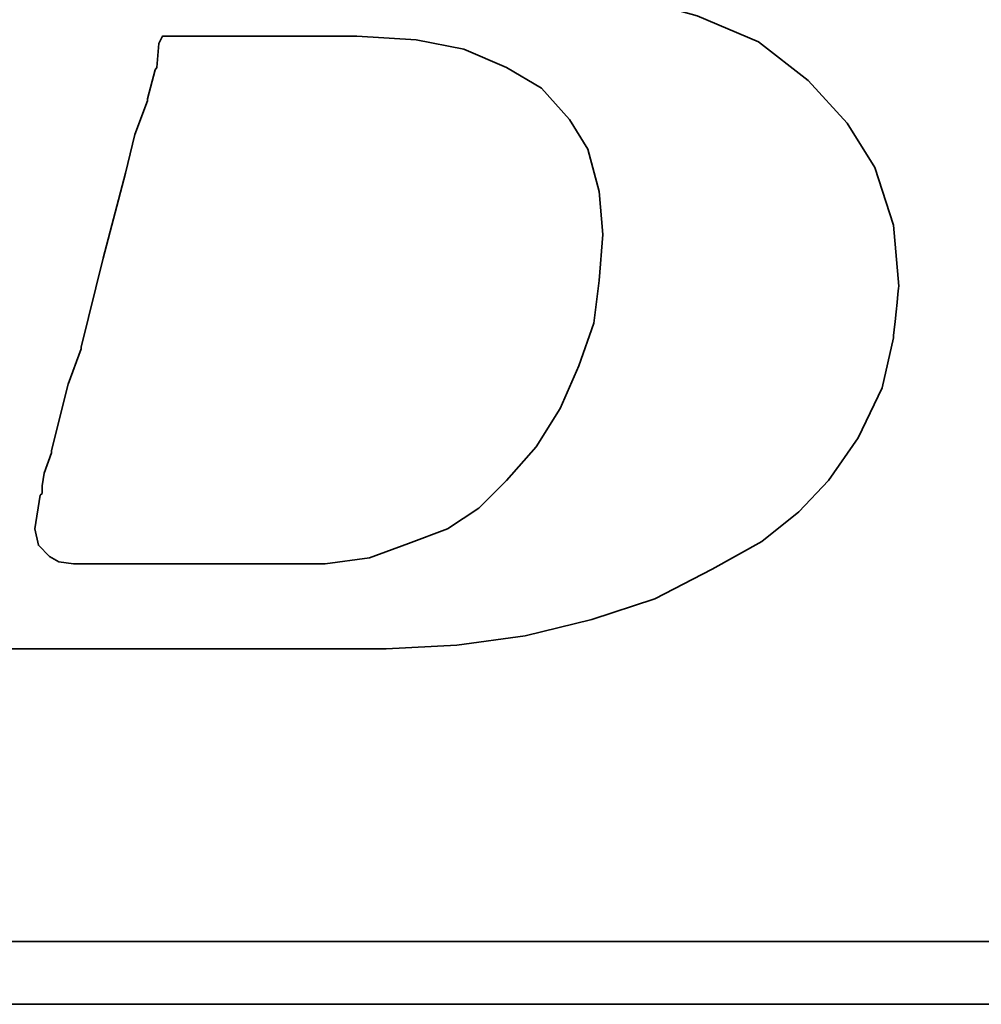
# Model space of a CAD drawing. Header units: millimetres. Extents: x -6 to 133, y 7 to 96.
# Tile 18 of 58: x 106.85 to 108.04, y 47.47 to 48.7. Entities that reach past the tile are written whole.
import ezdxf

# ---------------------------------------------------------------- set-up
doc = ezdxf.new("R2010")
doc.units = ezdxf.units.MM
doc.header["$LTSCALE"] = 0.1
doc.layers.add('layer 1', color=7, linetype='CONTINUOUS')

msp = doc.modelspace()

# ---------------------------------------------------------------- linework, layer by layer
at = {"layer": 'layer 1', "color": 1, "lineweight": 35}
for points, knots in [([(106.5272, 48.0892), (106.5272, 48.0892), (106.509, 48.0477), (106.509, 48.0477), (106.509, 48.0477), (106.509, 48.0477), (106.5066, 48.0431), (106.5066, 48.0431), (106.5066, 48.0431), (106.5066, 48.0431), (106.5066, 48.0407), (106.5066, 48.0407), (106.5066, 48.0407), (106.5066, 48.0407), (106.4792, 48.0133), (106.4792, 48.0133), (106.4792, 48.0133), (106.4792, 48.0133), (106.4768, 48.0133), (106.4768, 48.0133), (106.4768, 48.0133), (106.4768, 48.0133), (106.4744, 48.0109), (106.4744, 48.0109), (106.4744, 48.0109), (106.4744, 48.0109), (106.4375, 47.9925), (106.4375, 47.9925), (106.4375, 47.9925), (106.4375, 47.9925), (106.4331, 47.9925), (106.4331, 47.9925), (106.4331, 47.9925), (106.4331, 47.9925), (106.4307, 47.9903), (106.4307, 47.9903), (106.4307, 47.9903), (106.4307, 47.9903), (106.389, 47.9855), (106.389, 47.9855), (106.389, 47.9855), (106.389, 47.9855), (106.3871, 47.9855), (106.3871, 47.9855), (106.3871, 47.9855), (106.3871, 47.9855), (106.3823, 47.9855), (106.3823, 47.9855), (106.3823, 47.9855), (106.3823, 47.9855), (106.3683, 47.9855), (106.3683, 47.9855), (106.3683, 47.9855), (106.3683, 47.9855), (106.3314, 47.9855), (106.3314, 47.9855), (106.3314, 47.9855), (106.3314, 47.9855), (106.2949, 47.9855), (106.2949, 47.9855), (106.2949, 47.9855), (106.2949, 47.9855), (106.2901, 47.9855), (106.2901, 47.9855), (106.2901, 47.9855), (106.2901, 47.9855), (106.2901, 47.9833), (106.2901, 47.9833), (106.2901, 47.9833), (106.2901, 47.9833), (106.2877, 47.9809), (106.2877, 47.9809), (106.2877, 47.9809), (106.2877, 47.9809), (106.2786, 47.9466), (106.2786, 47.9466), (106.2786, 47.9466), (106.2786, 47.9466), (106.2719, 47.9142), (106.2719, 47.9142), (106.2719, 47.9142), (106.2719, 47.9142), (106.2762, 47.9142), (106.2762, 47.9142), (106.2762, 47.9142), (106.2762, 47.9142), (106.2949, 47.9142), (106.2949, 47.9142), (106.2949, 47.9142), (106.2949, 47.9142), (106.3453, 47.9142), (106.3453, 47.9142), (106.3453, 47.9142), (106.3453, 47.9142), (106.4147, 47.9142), (106.4147, 47.9142), (106.4147, 47.9142), (106.4147, 47.9142), (106.4927, 47.9142), (106.4927, 47.9142), (106.4927, 47.9142), (106.4927, 47.9142), (106.5848, 47.9142), (106.5848, 47.9142), (106.5848, 47.9142), (106.5848, 47.9142), (106.7739, 47.9142), (106.7739, 47.9142), (106.7739, 47.9142), (106.7739, 47.9142), (106.9674, 47.9142), (106.9674, 47.9142), (106.9674, 47.9142), (106.9674, 47.9142), (107.0595, 47.9142), (107.0595, 47.9142), (107.0595, 47.9142), (107.0595, 47.9142), (107.1378, 47.9142), (107.1378, 47.9142), (107.1378, 47.9142), (107.1378, 47.9142), (107.2069, 47.9142), (107.2069, 47.9142), (107.2069, 47.9142), (107.2069, 47.9142), (107.2573, 47.9142), (107.2573, 47.9142), (107.2573, 47.9142), (107.2573, 47.9142), (107.276, 47.9142), (107.276, 47.9142), (107.276, 47.9142), (107.276, 47.9142), (107.2899, 47.9142), (107.2899, 47.9142), (107.2899, 47.9142), (107.2899, 47.9142), (107.2991, 47.9142), (107.2991, 47.9142), (107.2991, 47.9142), (107.2991, 47.9142), (107.3034, 47.9142), (107.3034, 47.9142), (107.3034, 47.9142), (107.3034, 47.9142), (107.3912, 47.9188), (107.3912, 47.9188), (107.3912, 47.9188), (107.3912, 47.9188), (107.4762, 47.9303), (107.4762, 47.9303), (107.4762, 47.9303), (107.4762, 47.9303), (107.5592, 47.9509), (107.5592, 47.9509), (107.5592, 47.9509), (107.5592, 47.9509), (107.6375, 47.9764), (107.6375, 47.9764), (107.6375, 47.9764), (107.6375, 47.9764), (107.709, 48.0133), (107.709, 48.0133), (107.709, 48.0133), (107.709, 48.0133), (107.7709, 48.0477), (107.7709, 48.0477), (107.7709, 48.0477), (107.7709, 48.0477), (107.817, 48.0846), (107.817, 48.0846), (107.817, 48.0846), (107.817, 48.0846), (107.8539, 48.1237), (107.8539, 48.1237), (107.8539, 48.1237), (107.8539, 48.1237), (107.8909, 48.177), (107.8909, 48.177), (107.8909, 48.177), (107.8909, 48.177), (107.9207, 48.2389), (107.9207, 48.2389), (107.9207, 48.2389), (107.9207, 48.2389), (107.9346, 48.3013), (107.9346, 48.3013), (107.9346, 48.3013), (107.9346, 48.3013), (107.9413, 48.3657), (107.9413, 48.3657), (107.9413, 48.3657), (107.9413, 48.3657), (107.9346, 48.4415), (107.9346, 48.4415), (107.9346, 48.4415), (107.9346, 48.4415), (107.9115, 48.513), (107.9115, 48.513), (107.9115, 48.513), (107.9115, 48.513), (107.877, 48.5682), (107.877, 48.5682), (107.877, 48.5682), (107.877, 48.5682), (107.8285, 48.6215), (107.8285, 48.6215), (107.8285, 48.6215), (107.8285, 48.6215), (107.7666, 48.6695), (107.7666, 48.6695), (107.7666, 48.6695), (107.7666, 48.6695), (107.6903, 48.7019), (107.6903, 48.7019), (107.6903, 48.7019), (107.6903, 48.7019), (107.6005, 48.7271), (107.6005, 48.7271), (107.6005, 48.7271), (107.6005, 48.7271), (107.4992, 48.7434), (107.4992, 48.7434), (107.4992, 48.7434), (107.4992, 48.7434), (107.3912, 48.7597), (107.3912, 48.7597), (107.3912, 48.7597), (107.3912, 48.7597), (107.5016, 48.7756), (107.5016, 48.7756), (107.5016, 48.7756), (107.5016, 48.7756), (107.5659, 48.7847), (107.5659, 48.7847), (107.5659, 48.7847), (107.5659, 48.7847), (107.6283, 48.7962), (107.6283, 48.7962), (107.6283, 48.7962), (107.6283, 48.7962), (107.6883, 48.8123), (107.6883, 48.8123), (107.6883, 48.8123), (107.6883, 48.8123), (107.7387, 48.8308), (107.7387, 48.8308), (107.7387, 48.8308), (107.7387, 48.8308), (107.7896, 48.8471), (107.7896, 48.8471), (107.7896, 48.8471), (107.7896, 48.8471), (107.8285, 48.8701), (107.8285, 48.8701), (107.8285, 48.8701), (107.8285, 48.8701), (107.8655, 48.8908), (107.8655, 48.8908), (107.8655, 48.8908), (107.8655, 48.8908), (107.8979, 48.9186), (107.8979, 48.9186), (107.8979, 48.9186), (107.8979, 48.9186), (107.9509, 48.9762), (107.9509, 48.9762), (107.9509, 48.9762), (107.9509, 48.9762), (107.9898, 49.0357), (107.9898, 49.0357), (107.9898, 49.0357), (107.9898, 49.0357), (108.0085, 49.1097), (108.0085, 49.1097), (108.0085, 49.1097), (108.0085, 49.1097), (108.0152, 49.1809), (108.0152, 49.1809), (108.0152, 49.1809), (108.0152, 49.1809), (108.0104, 49.2522), (108.0104, 49.2522), (108.0104, 49.2522), (108.0104, 49.2522), (107.9898, 49.317), (107.9898, 49.317), (107.9898, 49.317), (107.9898, 49.317), (107.9552, 49.3698), (107.9552, 49.3698), (107.9552, 49.3698), (107.9552, 49.3698), (107.9022, 49.4226), (107.9022, 49.4226), (107.9022, 49.4226), (107.9022, 49.4226), (107.8379, 49.462), (107.8379, 49.462), (107.8379, 49.462), (107.8379, 49.462), (107.7618, 49.4898), (107.7618, 49.4898), (107.7618, 49.4898), (107.7618, 49.4898), (107.672, 49.5057), (107.672, 49.5057), (107.672, 49.5057), (107.672, 49.5057), (107.5659, 49.5148), (107.5659, 49.5148), (107.5659, 49.5148), (107.5659, 49.5148), (107.5568, 49.5148), (107.5568, 49.5148), (107.5568, 49.5148), (107.5568, 49.5148), (107.5247, 49.5148), (107.5247, 49.5148), (107.5247, 49.5148), (107.5247, 49.5148), (107.4786, 49.5148), (107.4786, 49.5148), (107.4786, 49.5148), (107.4786, 49.5148), (107.4186, 49.5148), (107.4186, 49.5148), (107.4186, 49.5148), (107.4186, 49.5148), (107.3451, 49.5148), (107.3451, 49.5148), (107.3451, 49.5148), (107.3451, 49.5148), (107.2669, 49.5148), (107.2669, 49.5148), (107.2669, 49.5148), (107.2669, 49.5148), (107.0915, 49.5148), (107.0915, 49.5148), (107.0915, 49.5148), (107.0915, 49.5148), (106.9165, 49.5148), (106.9165, 49.5148), (106.9165, 49.5148), (106.9165, 49.5148), (106.8383, 49.5148), (106.8383, 49.5148), (106.8383, 49.5148), (106.8383, 49.5148), (106.7648, 49.5148), (106.7648, 49.5148), (106.7648, 49.5148), (106.7648, 49.5148), (106.7048, 49.5148), (106.7048, 49.5148), (106.7048, 49.5148), (106.7048, 49.5148), (106.6566, 49.5148), (106.6566, 49.5148), (106.6566, 49.5148), (106.6566, 49.5148), (106.6309, 49.5148), (106.6309, 49.5148), (106.6309, 49.5148), (106.6309, 49.5148), (106.6309, 49.5126), (106.6309, 49.5126), (106.6309, 49.5126), (106.6309, 49.5126), (106.6285, 49.5105), (106.6285, 49.5105), (106.6285, 49.5105), (106.6285, 49.5105), (106.6194, 49.4735), (106.6194, 49.4735), (106.6194, 49.4735), (106.6194, 49.4735), (106.6127, 49.4437), (106.6127, 49.4437), (106.6127, 49.4437), (106.6127, 49.4437), (106.6631, 49.4437), (106.6631, 49.4437), (106.6631, 49.4437), (106.6631, 49.4437), (106.7091, 49.4437), (106.7091, 49.4437), (106.7091, 49.4437), (106.7091, 49.4437), (106.7233, 49.4437), (106.7233, 49.4437), (106.7233, 49.4437), (106.7233, 49.4437), (106.7276, 49.4437), (106.7276, 49.4437), (106.7276, 49.4437), (106.7276, 49.4437), (106.76, 49.4437), (106.76, 49.4437), (106.76, 49.4437), (106.76, 49.4437), (106.7624, 49.4437), (106.7624, 49.4437), (106.7624, 49.4437), (106.7624, 49.4437), (106.7648, 49.4411), (106.7648, 49.4411), (106.7648, 49.4411), (106.7648, 49.4411), (106.7855, 49.4365), (106.7855, 49.4365), (106.7855, 49.4365), (106.7855, 49.4365), (106.8085, 49.4322), (106.8085, 49.4322), (106.8085, 49.4322), (106.8085, 49.4322), (106.8104, 49.4322), (106.8104, 49.4322), (106.8104, 49.4322), (106.8104, 49.4322), (106.8243, 49.4274), (106.8243, 49.4274), (106.8243, 49.4274), (106.8243, 49.4274), (106.8291, 49.4274), (106.8291, 49.4274), (106.8291, 49.4274), (106.8291, 49.4274), (106.8315, 49.4226), (106.8315, 49.4226), (106.8315, 49.4226), (106.8315, 49.4226), (106.8474, 49.4041), (106.8474, 49.4041), (106.8474, 49.4041), (106.8474, 49.4041), (106.8498, 49.402), (106.8498, 49.402), (106.8498, 49.402), (106.8498, 49.402), (106.8498, 49.3996), (106.8498, 49.3996), (106.8498, 49.3996), (106.8498, 49.3996), (106.8589, 49.3722), (106.8589, 49.3722), (106.8589, 49.3722), (106.8589, 49.3722), (106.8613, 49.3674), (106.8613, 49.3674), (106.8613, 49.3674), (106.8613, 49.3674), (106.8589, 49.3631), (106.8589, 49.3631), (106.8589, 49.3631), (106.8589, 49.3631), (106.8522, 49.3237), (106.8522, 49.3237), (106.8522, 49.3237), (106.8522, 49.3237), (106.8522, 49.3098), (106.8522, 49.3098), (106.8522, 49.3098), (106.8522, 49.3098), (106.8522, 49.3074), (106.8522, 49.3074), (106.8522, 49.3074), (106.8522, 49.3074), (106.8498, 49.3055), (106.8498, 49.3055), (106.8498, 49.3055), (106.8498, 49.3055), (106.8452, 49.2916), (106.8452, 49.2916), (106.8452, 49.2916), (106.8452, 49.2916), (106.8383, 49.2709), (106.8383, 49.2709), (106.8383, 49.2709), (106.8383, 49.2709), (106.8315, 49.2431), (106.8315, 49.2431), (106.8315, 49.2431), (106.8315, 49.2431), (106.8219, 49.2109), (106.8219, 49.2109), (106.8219, 49.2109), (106.8219, 49.2109), (106.8013, 49.1325), (106.8013, 49.1325), (106.8013, 49.1325), (106.8013, 49.1325), (106.7763, 49.0357), (106.7763, 49.0357), (106.7763, 49.0357), (106.7763, 49.0357), (106.7485, 48.9321), (106.7485, 48.9321), (106.7485, 48.9321), (106.7485, 48.9321), (106.6885, 48.7086), (106.6885, 48.7086), (106.6885, 48.7086), (106.6885, 48.7086), (106.6285, 48.4833), (106.6285, 48.4833), (106.6285, 48.4833), (106.6285, 48.4833), (106.6011, 48.3772), (106.6011, 48.3772), (106.6011, 48.3772), (106.6011, 48.3772), (106.5757, 48.285), (106.5757, 48.285), (106.5757, 48.285), (106.5757, 48.285), (106.5551, 48.2065), (106.5551, 48.2065), (106.5551, 48.2065), (106.5551, 48.2065), (106.5481, 48.1744), (106.5481, 48.1744), (106.5481, 48.1744), (106.5481, 48.1744), (106.5411, 48.1446), (106.5411, 48.1446), (106.5411, 48.1446), (106.5411, 48.1446), (106.5411, 48.1425), (106.5411, 48.1425), (106.5411, 48.1425), (106.5411, 48.1425), (106.5344, 48.1237), (106.5344, 48.1237), (106.5344, 48.1237), (106.5344, 48.1237), (106.5296, 48.1053), (106.5296, 48.1053), (106.5296, 48.1053), (106.5296, 48.1053), (106.5296, 48.0983), (106.5296, 48.0983), (106.5296, 48.0983), (106.5296, 48.0983), (106.5296, 48.094), (106.5296, 48.094), (106.5296, 48.094), (106.5296, 48.094), (106.5296, 48.0916), (106.5296, 48.0916), (106.5296, 48.0916), (106.5296, 48.0916), (106.5272, 48.0892), (106.5272, 48.0892)], [0, 0, 0, 0, 0.007194, 0.007194, 0.007194, 0.007194, 0.014388, 0.014388, 0.014388, 0.014388, 0.021583, 0.021583, 0.021583, 0.021583, 0.028777, 0.028777, 0.028777, 0.028777, 0.035971, 0.035971, 0.035971, 0.035971, 0.043165, 0.043165, 0.043165, 0.043165, 0.05036, 0.05036, 0.05036, 0.05036, 0.057554, 0.057554, 0.057554, 0.057554, 0.064748, 0.064748, 0.064748, 0.064748, 0.071942, 0.071942, 0.071942, 0.071942, 0.079137, 0.079137, 0.079137, 0.079137, 0.086331, 0.086331, 0.086331, 0.086331, 0.093525, 0.093525, 0.093525, 0.093525, 0.100719, 0.100719, 0.100719, 0.100719, 0.107914, 0.107914, 0.107914, 0.107914, 0.115108, 0.115108, 0.115108, 0.115108, 0.122302, 0.122302, 0.122302, 0.122302, 0.129496, 0.129496, 0.129496, 0.129496, 0.136691, 0.136691, 0.136691, 0.136691, 0.143885, 0.143885, 0.143885, 0.143885, 0.151079, 0.151079, 0.151079, 0.151079, 0.158273, 0.158273, 0.158273, 0.158273, 0.165468, 0.165468, 0.165468, 0.165468, 0.172662, 0.172662, 0.172662, 0.172662, 0.179856, 0.179856, 0.179856, 0.179856, 0.18705, 0.18705, 0.18705, 0.18705, 0.194245, 0.194245, 0.194245, 0.194245, 0.201439, 0.201439, 0.201439, 0.201439, 0.208633, 0.208633, 0.208633, 0.208633, 0.215827, 0.215827, 0.215827, 0.215827, 0.223022, 0.223022, 0.223022, 0.223022, 0.230216, 0.230216, 0.230216, 0.230216, 0.23741, 0.23741, 0.23741, 0.23741, 0.244604, 0.244604, 0.244604, 0.244604, 0.251799, 0.251799, 0.251799, 0.251799, 0.258993, 0.258993, 0.258993, 0.258993, 0.266187, 0.266187, 0.266187, 0.266187, 0.273381, 0.273381, 0.273381, 0.273381, 0.280576, 0.280576, 0.280576, 0.280576, 0.28777, 0.28777, 0.28777, 0.28777, 0.294964, 0.294964, 0.294964, 0.294964, 0.302158, 0.302158, 0.302158, 0.302158, 0.309353, 0.309353, 0.309353, 0.309353, 0.316547, 0.316547, 0.316547, 0.316547, 0.323741, 0.323741, 0.323741, 0.323741, 0.330935, 0.330935, 0.330935, 0.330935, 0.338129, 0.338129, 0.338129, 0.33813, 0.345324, 0.345324, 0.345324, 0.345324, 0.352518, 0.352518, 0.352518, 0.352518, 0.359712, 0.359712, 0.359712, 0.359712, 0.366906, 0.366906, 0.366906, 0.366906, 0.374101, 0.374101, 0.374101, 0.374101, 0.381295, 0.381295, 0.381295, 0.381295, 0.388489, 0.388489, 0.388489, 0.388489, 0.395683, 0.395683, 0.395683, 0.395683, 0.402878, 0.402878, 0.402878, 0.402878, 0.410072, 0.410072, 0.410072, 0.410072, 0.417266, 0.417266, 0.417266, 0.417266, 0.42446, 0.42446, 0.42446, 0.42446, 0.431655, 0.431655, 0.431655, 0.431655, 0.438849, 0.438849, 0.438849, 0.438849, 0.446043, 0.446043, 0.446043, 0.446043, 0.453237, 0.453237, 0.453237, 0.453237, 0.460432, 0.460432, 0.460432, 0.460432, 0.467626, 0.467626, 0.467626, 0.467626, 0.47482, 0.47482, 0.47482, 0.47482, 0.482014, 0.482014, 0.482014, 0.482014, 0.489209, 0.489209, 0.489209, 0.489209, 0.496403, 0.496403, 0.496403, 0.496403, 0.503597, 0.503597, 0.503597, 0.503597, 0.510791, 0.510791, 0.510791, 0.510791, 0.517986, 0.517986, 0.517986, 0.517986, 0.52518, 0.52518, 0.52518, 0.52518, 0.532374, 0.532374, 0.532374, 0.532374, 0.539568, 0.539568, 0.539568, 0.539568, 0.546763, 0.546763, 0.546763, 0.546763, 0.553957, 0.553957, 0.553957, 0.553957, 0.561151, 0.561151, 0.561151, 0.561151, 0.568345, 0.568345, 0.568345, 0.568345, 0.57554, 0.57554, 0.57554, 0.57554, 0.582734, 0.582734, 0.582734, 0.582734, 0.589928, 0.589928, 0.589928, 0.589928, 0.597122, 0.597122, 0.597122, 0.597122, 0.604317, 0.604317, 0.604317, 0.604317, 0.611511, 0.611511, 0.611511, 0.611511, 0.618705, 0.618705, 0.618705, 0.618705, 0.625899, 0.625899, 0.625899, 0.625899, 0.633094, 0.633094, 0.633094, 0.633094, 0.640288, 0.640288, 0.640288, 0.640288, 0.647482, 0.647482, 0.647482, 0.647482, 0.654676, 0.654676, 0.654676, 0.654676, 0.661871, 0.661871, 0.661871, 0.661871, 0.669065, 0.669065, 0.669065, 0.669065, 0.676259, 0.676259, 0.676259, 0.676259, 0.683453, 0.683453, 0.683453, 0.683453, 0.690647, 0.690647, 0.690647, 0.690647, 0.697842, 0.697842, 0.697842, 0.697842, 0.705036, 0.705036, 0.705036, 0.705036, 0.71223, 0.71223, 0.71223, 0.71223, 0.719424, 0.719424, 0.719424, 0.719424, 0.726619, 0.726619, 0.726619, 0.726619, 0.733813, 0.733813, 0.733813, 0.733813, 0.741007, 0.741007, 0.741007, 0.741007, 0.748201, 0.748201, 0.748201, 0.748201, 0.755396, 0.755396, 0.755396, 0.755396, 0.76259, 0.76259, 0.76259, 0.76259, 0.769784, 0.769784, 0.769784, 0.769784, 0.776978, 0.776978, 0.776978, 0.776978, 0.784173, 0.784173, 0.784173, 0.784173, 0.791367, 0.791367, 0.791367, 0.791367, 0.798561, 0.798561, 0.798561, 0.798561, 0.805755, 0.805755, 0.805755, 0.805755, 0.81295, 0.81295, 0.81295, 0.81295, 0.820144, 0.820144, 0.820144, 0.820144, 0.827338, 0.827338, 0.827338, 0.827338, 0.834532, 0.834532, 0.834532, 0.834532, 0.841727, 0.841727, 0.841727, 0.841727, 0.848921, 0.848921, 0.848921, 0.848921, 0.856115, 0.856115, 0.856115, 0.856115, 0.863309, 0.863309, 0.863309, 0.863309, 0.870504, 0.870504, 0.870504, 0.870504, 0.877698, 0.877698, 0.877698, 0.877698, 0.884892, 0.884892, 0.884892, 0.884892, 0.892086, 0.892086, 0.892086, 0.892086, 0.899281, 0.899281, 0.899281, 0.899281, 0.906475, 0.906475, 0.906475, 0.906475, 0.913669, 0.913669, 0.913669, 0.913669, 0.920863, 0.920863, 0.920863, 0.920863, 0.928058, 0.928058, 0.928058, 0.928058, 0.935252, 0.935252, 0.935252, 0.935252, 0.942446, 0.942446, 0.942446, 0.942446, 0.94964, 0.94964, 0.94964, 0.94964, 0.956835, 0.956835, 0.956835, 0.956835, 0.964029, 0.964029, 0.964029, 0.964029, 0.971223, 0.971223, 0.971223, 0.971223, 0.978417, 0.978417, 0.978417, 0.978417, 0.985612, 0.985612, 0.985612, 0.985612, 0.992806, 0.992806, 0.992806, 0.992806, 1, 1, 1, 1]), ([(106.875, 48.117), (106.875, 48.117), (106.875, 48.1077), (106.875, 48.1077), (106.875, 48.1077), (106.875, 48.1077), (106.8728, 48.1053), (106.8728, 48.1053), (106.8728, 48.1053), (106.8728, 48.1053), (106.8661, 48.0637), (106.8661, 48.0637), (106.8661, 48.0637), (106.8661, 48.0637), (106.8704, 48.0431), (106.8704, 48.0431), (106.8704, 48.0431), (106.8704, 48.0431), (106.8843, 48.0292), (106.8843, 48.0292), (106.8843, 48.0292), (106.8843, 48.0292), (106.8959, 48.0227), (106.8959, 48.0227), (106.8959, 48.0227), (106.8959, 48.0227), (106.9141, 48.0201), (106.9141, 48.0201), (106.9141, 48.0201), (106.9141, 48.0201), (106.9443, 48.0201), (106.9443, 48.0201), (106.9443, 48.0201), (106.9443, 48.0201), (106.9765, 48.0201), (106.9765, 48.0201), (106.9765, 48.0201), (106.9765, 48.0201), (106.9856, 48.0201), (106.9856, 48.0201), (106.9856, 48.0201), (106.9856, 48.0201), (107.0089, 48.0201), (107.0089, 48.0201), (107.0089, 48.0201), (107.0089, 48.0201), (107.073, 48.0201), (107.073, 48.0201), (107.073, 48.0201), (107.073, 48.0201), (107.1378, 48.0201), (107.1378, 48.0201), (107.1378, 48.0201), (107.1378, 48.0201), (107.1608, 48.0201), (107.1608, 48.0201), (107.1608, 48.0201), (107.1608, 48.0201), (107.1675, 48.0201), (107.1675, 48.0201), (107.1675, 48.0201), (107.1675, 48.0201), (107.2275, 48.0201), (107.2275, 48.0201), (107.2275, 48.0201), (107.2275, 48.0201), (107.2827, 48.0273), (107.2827, 48.0273), (107.2827, 48.0273), (107.2827, 48.0273), (107.3312, 48.0455), (107.3312, 48.0455), (107.3312, 48.0455), (107.3312, 48.0455), (107.3797, 48.0637), (107.3797, 48.0637), (107.3797, 48.0637), (107.3797, 48.0637), (107.4186, 48.0892), (107.4186, 48.0892), (107.4186, 48.0892), (107.4186, 48.0892), (107.4531, 48.1237), (107.4531, 48.1237), (107.4531, 48.1237), (107.4531, 48.1237), (107.4901, 48.1655), (107.4901, 48.1655), (107.4901, 48.1655), (107.4901, 48.1655), (107.5199, 48.2135), (107.5199, 48.2135), (107.5199, 48.2135), (107.5199, 48.2135), (107.5429, 48.2665), (107.5429, 48.2665), (107.5429, 48.2665), (107.5429, 48.2665), (107.5616, 48.3196), (107.5616, 48.3196), (107.5616, 48.3196), (107.5616, 48.3196), (107.5683, 48.3724), (107.5683, 48.3724), (107.5683, 48.3724), (107.5683, 48.3724), (107.5731, 48.43), (107.5731, 48.43), (107.5731, 48.43), (107.5731, 48.43), (107.5683, 48.4833), (107.5683, 48.4833), (107.5683, 48.4833), (107.5683, 48.4833), (107.5544, 48.5361), (107.5544, 48.5361), (107.5544, 48.5361), (107.5544, 48.5361), (107.5314, 48.5728), (107.5314, 48.5728), (107.5314, 48.5728), (107.5314, 48.5728), (107.4968, 48.6119), (107.4968, 48.6119), (107.4968, 48.6119), (107.4968, 48.6119), (107.4531, 48.6376), (107.4531, 48.6376), (107.4531, 48.6376), (107.4531, 48.6376), (107.4001, 48.6604), (107.4001, 48.6604), (107.4001, 48.6604), (107.4001, 48.6604), (107.3406, 48.6719), (107.3406, 48.6719), (107.3406, 48.6719), (107.3406, 48.6719), (107.2669, 48.6767), (107.2669, 48.6767), (107.2669, 48.6767), (107.2669, 48.6767), (107.2621, 48.6767), (107.2621, 48.6767), (107.2621, 48.6767), (107.2621, 48.6767), (107.253, 48.6767), (107.253, 48.6767), (107.253, 48.6767), (107.253, 48.6767), (107.2251, 48.6767), (107.2251, 48.6767), (107.2251, 48.6767), (107.2251, 48.6767), (107.1882, 48.6767), (107.1882, 48.6767), (107.1882, 48.6767), (107.1882, 48.6767), (107.1423, 48.6767), (107.1423, 48.6767), (107.1423, 48.6767), (107.1423, 48.6767), (107.096, 48.6767), (107.096, 48.6767), (107.096, 48.6767), (107.096, 48.6767), (107.0499, 48.6767), (107.0499, 48.6767), (107.0499, 48.6767), (107.0499, 48.6767), (107.025, 48.6767), (107.025, 48.6767), (107.025, 48.6767), (107.025, 48.6767), (107.0204, 48.6676), (107.0204, 48.6676), (107.0204, 48.6676), (107.0204, 48.6676), (107.0178, 48.6376), (107.0178, 48.6376), (107.0178, 48.6376), (107.0178, 48.6376), (107.0159, 48.6349), (107.0159, 48.6349), (107.0159, 48.6349), (107.0159, 48.6349), (107.0063, 48.5985), (107.0063, 48.5985), (107.0063, 48.5985), (107.0063, 48.5985), (107.0063, 48.5961), (107.0063, 48.5961), (107.0063, 48.5961), (107.0063, 48.5961), (106.9904, 48.5543), (106.9904, 48.5543), (106.9904, 48.5543), (106.9904, 48.5543), (106.9789, 48.5061), (106.9789, 48.5061), (106.9789, 48.5061), (106.9789, 48.5061), (106.9511, 48.4002), (106.9511, 48.4002), (106.9511, 48.4002), (106.9511, 48.4002), (106.9237, 48.2896), (106.9237, 48.2896), (106.9237, 48.2896), (106.9237, 48.2896), (106.9237, 48.2874), (106.9237, 48.2874), (106.9237, 48.2874), (106.9237, 48.2874), (106.9076, 48.2437), (106.9076, 48.2437), (106.9076, 48.2437), (106.9076, 48.2437), (106.8959, 48.1974), (106.8959, 48.1974), (106.8959, 48.1974), (106.8959, 48.1974), (106.8867, 48.1607), (106.8867, 48.1607), (106.8867, 48.1607), (106.8867, 48.1607), (106.8867, 48.1583), (106.8867, 48.1583), (106.8867, 48.1583), (106.8867, 48.1583), (106.8776, 48.1329), (106.8776, 48.1329), (106.8776, 48.1329), (106.8776, 48.1329), (106.875, 48.117), (106.875, 48.117)], [0, 0, 0, 0, 0.016949, 0.016949, 0.016949, 0.016949, 0.033898, 0.033898, 0.033898, 0.033898, 0.050847, 0.050847, 0.050847, 0.050847, 0.067797, 0.067797, 0.067797, 0.067797, 0.084746, 0.084746, 0.084746, 0.084746, 0.101695, 0.101695, 0.101695, 0.101695, 0.118644, 0.118644, 0.118644, 0.118644, 0.135593, 0.135593, 0.135593, 0.135593, 0.152542, 0.152542, 0.152542, 0.152542, 0.169492, 0.169492, 0.169492, 0.169492, 0.186441, 0.186441, 0.186441, 0.186441, 0.20339, 0.20339, 0.20339, 0.20339, 0.220339, 0.220339, 0.220339, 0.220339, 0.237288, 0.237288, 0.237288, 0.237288, 0.254237, 0.254237, 0.254237, 0.254237, 0.271186, 0.271186, 0.271186, 0.271186, 0.288136, 0.288136, 0.288136, 0.288136, 0.305085, 0.305085, 0.305085, 0.305085, 0.322034, 0.322034, 0.322034, 0.322034, 0.338983, 0.338983, 0.338983, 0.338983, 0.355932, 0.355932, 0.355932, 0.355932, 0.372881, 0.372881, 0.372881, 0.372881, 0.389831, 0.389831, 0.389831, 0.389831, 0.40678, 0.40678, 0.40678, 0.40678, 0.423729, 0.423729, 0.423729, 0.423729, 0.440678, 0.440678, 0.440678, 0.440678, 0.457627, 0.457627, 0.457627, 0.457627, 0.474576, 0.474576, 0.474576, 0.474576, 0.491525, 0.491525, 0.491525, 0.491525, 0.508475, 0.508475, 0.508475, 0.508475, 0.525424, 0.525424, 0.525424, 0.525424, 0.542373, 0.542373, 0.542373, 0.542373, 0.559322, 0.559322, 0.559322, 0.559322, 0.576271, 0.576271, 0.576271, 0.576271, 0.59322, 0.59322, 0.59322, 0.59322, 0.610169, 0.610169, 0.610169, 0.61017, 0.627119, 0.627119, 0.627119, 0.627119, 0.644068, 0.644068, 0.644068, 0.644068, 0.661017, 0.661017, 0.661017, 0.661017, 0.677966, 0.677966, 0.677966, 0.677966, 0.694915, 0.694915, 0.694915, 0.694915, 0.711864, 0.711864, 0.711864, 0.711864, 0.728814, 0.728814, 0.728814, 0.728814, 0.745763, 0.745763, 0.745763, 0.745763, 0.762712, 0.762712, 0.762712, 0.762712, 0.779661, 0.779661, 0.779661, 0.779661, 0.79661, 0.79661, 0.79661, 0.79661, 0.813559, 0.813559, 0.813559, 0.813559, 0.830508, 0.830508, 0.830508, 0.830508, 0.847458, 0.847458, 0.847458, 0.847458, 0.864407, 0.864407, 0.864407, 0.864407, 0.881356, 0.881356, 0.881356, 0.881356, 0.898305, 0.898305, 0.898305, 0.898305, 0.915254, 0.915254, 0.915254, 0.915254, 0.932203, 0.932203, 0.932203, 0.932203, 0.949153, 0.949153, 0.949153, 0.949153, 0.966102, 0.966102, 0.966102, 0.966102, 0.983051, 0.983051, 0.983051, 0.983051, 1, 1, 1, 1]), ([(120.0212, 47.8381), (120.0212, 47.8381), (120.0212, 47.5686), (120.0212, 47.5686), (120.0212, 47.5686), (120.0212, 47.5686), (120.0212, 47.5501), (120.0212, 47.5501), (120.0212, 47.5501), (120.0212, 47.5501), (120.0027, 47.5501), (120.0027, 47.5501), (120.0027, 47.5501), (120.0027, 47.5501), (104.2544, 47.5501), (104.2544, 47.5501), (104.2544, 47.5501), (104.2544, 47.5501), (104.2544, 47.4719), (104.2544, 47.4719), (104.2544, 47.4719), (104.2544, 47.4719), (120.6915, 47.4719), (120.6915, 47.4719), (120.6915, 47.4719), (120.6915, 47.4719), (120.0212, 47.8381), (120.0212, 47.8381)], [0, 0, 0, 0, 0.142857, 0.142857, 0.142857, 0.142857, 0.285714, 0.285714, 0.285714, 0.285714, 0.428571, 0.428571, 0.428571, 0.428571, 0.571429, 0.571429, 0.571429, 0.571429, 0.714286, 0.714286, 0.714286, 0.714286, 0.857143, 0.857143, 0.857143, 0.857143, 1, 1, 1, 1])]:
    msp.add_open_spline(points, degree=3, knots=knots, dxfattribs=at)

doc.saveas('drawing.dxf')
